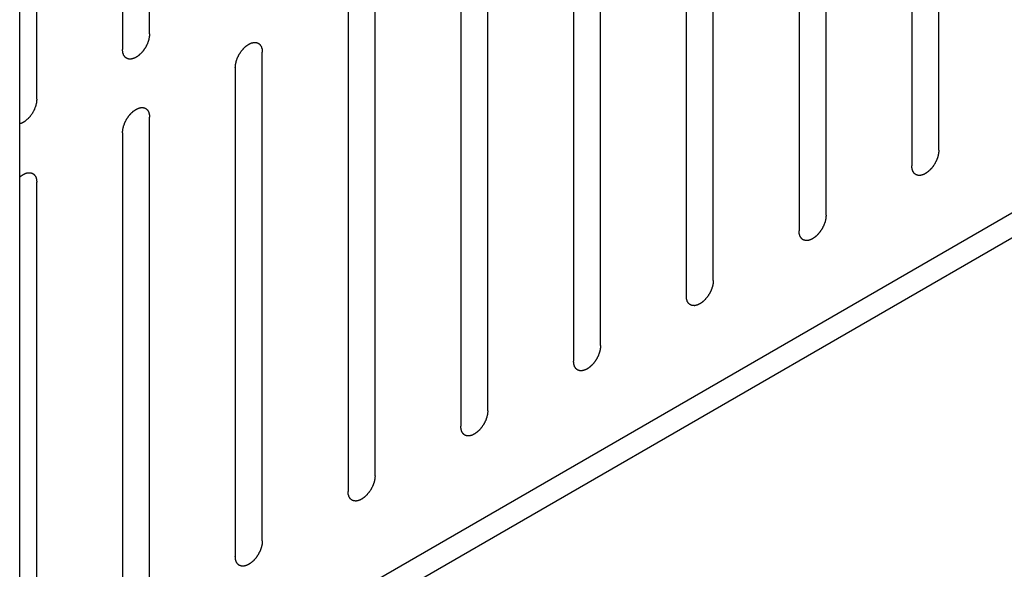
# Model space of a CAD drawing. Header units: inches. Extents: x 5 to 265, y 5 to 171.
# Tile 23 of 212: x 190.53 to 192.47, y 75.47 to 76.55. Entities that reach past the tile are written whole.
import ezdxf

# ---------------------------------------------------------------- set-up
doc = ezdxf.new("R2010")
doc.units = ezdxf.units.IN
doc.header["$LTSCALE"] = 14.96
doc.header["$MEASUREMENT"] = 0
doc.layers.get('0').update_dxf_attribs({"linetype": 'CONTINUOUS'})

msp = doc.modelspace()

# ---------------------------------------------------------------- linework, layer by layer
at = {"color": 7, "linetype": 'Continuous'}
for p, q in [((190.5337, 73.151), (190.5337, 126.143)), ((190.5337, 75.0429), (195.0046, 77.6241)), ((190.5337, 74.9939), (195.0046, 77.5751)), ((190.7886, 76.5181), (190.7886, 77.4775)), ((190.7355, 77.4468), (190.7355, 76.4874)), ((190.5673, 76.3903), (190.5673, 77.3497)), ((192.3378, 76.2898), (192.3378, 77.2492)), ((192.2848, 77.2186), (192.2848, 76.2592)), ((192.1165, 76.1621), (192.1165, 77.1214)), ((192.0635, 77.0908), (192.0635, 76.1314)), ((191.8952, 76.0343), (191.8952, 76.9937)), ((191.8422, 76.963), (191.8422, 76.0037)), ((191.6739, 75.9065), (191.6739, 76.8659)), ((191.6208, 76.8353), (191.6208, 75.8759)), ((191.4525, 75.7787), (191.4525, 76.7381)), ((191.3995, 76.7075), (191.3995, 75.7481)), ((191.2312, 75.6509), (191.2312, 76.6103)), ((191.1782, 76.5797), (191.1782, 75.6203)), ((191.0099, 75.5232), (191.0099, 76.4825)), ((190.9569, 76.4519), (190.9569, 75.4925)), ((190.7886, 75.3954), (190.7886, 76.3548)), ((190.7355, 76.3241), (190.7355, 75.3648)), ((190.5673, 75.2676), (190.5673, 76.227))]:
    msp.add_line(p, q, dxfattribs=at)
for points, knots in [([(190.7886, 76.5181), (190.7885, 76.5175), (190.7885, 76.5165), (190.7883, 76.5149), (190.7882, 76.5136), (190.7881, 76.5127), (190.7881, 76.5122), (190.7881, 76.5118), (190.788, 76.5114), (190.7879, 76.5109), (190.7876, 76.5099), (190.7873, 76.5085), (190.787, 76.5072), (190.7868, 76.5062), (190.7867, 76.5057), (190.7866, 76.5052), (190.7864, 76.5048), (190.7862, 76.5043), (190.7859, 76.5033), (190.7854, 76.5019), (190.7849, 76.5005), (190.7845, 76.4995), (190.7843, 76.499), (190.7842, 76.4986), (190.7839, 76.4981), (190.7837, 76.4976), (190.7832, 76.4966), (190.7825, 76.4952), (190.7818, 76.4939), (190.7813, 76.4929), (190.781, 76.4923), (190.7808, 76.4919), (190.7806, 76.4915), (190.7802, 76.491), (190.7796, 76.4901), (190.7788, 76.4889), (190.778, 76.4876), (190.7774, 76.4867), (190.7771, 76.4862), (190.7768, 76.4858), (190.7765, 76.4855), (190.7761, 76.485), (190.7755, 76.4842), (190.7745, 76.4831), (190.7736, 76.482), (190.7729, 76.4812), (190.7725, 76.4807), (190.7723, 76.4804), (190.7719, 76.4801), (190.7715, 76.4797), (190.7708, 76.479), (190.7698, 76.4781), (190.7687, 76.4771), (190.768, 76.4764), (190.7676, 76.4761), (190.7673, 76.4757), (190.767, 76.4755), (190.7665, 76.4752), (190.7658, 76.4747), (190.7647, 76.4739), (190.7636, 76.4732), (190.7628, 76.4727), (190.7624, 76.4724), (190.7621, 76.4721), (190.7617, 76.472), (190.7613, 76.4718), (190.7606, 76.4714), (190.7595, 76.4709), (190.7584, 76.4704), (190.7577, 76.4701), (190.7572, 76.4699), (190.7569, 76.4697), (190.7566, 76.4697), (190.7562, 76.4696), (190.7555, 76.4694), (190.7544, 76.4692), (190.7534, 76.4689), (190.7527, 76.4688), (190.7523, 76.4687), (190.752, 76.4686), (190.7517, 76.4686), (190.7513, 76.4686), (190.7506, 76.4687), (190.7497, 76.4687), (190.7487, 76.4687), (190.7481, 76.4688), (190.7477, 76.4688), (190.7474, 76.4688), (190.7471, 76.4689), (190.7468, 76.469), (190.7462, 76.4692), (190.7453, 76.4695), (190.7445, 76.4698), (190.7439, 76.4701), (190.7436, 76.4702), (190.7433, 76.4703), (190.7431, 76.4705), (190.7428, 76.4707), (190.7424, 76.4711), (190.7417, 76.4716), (190.741, 76.4722), (190.7405, 76.4726), (190.7402, 76.4728), (190.74, 76.473), (190.7399, 76.4732), (190.7397, 76.4736), (190.7393, 76.4741), (190.7388, 76.4749), (190.7383, 76.4757), (190.7379, 76.4763), (190.7377, 76.4766), (190.7376, 76.4768), (190.7375, 76.4772), (190.7374, 76.4776), (190.7371, 76.4783), (190.7368, 76.4793), (190.7365, 76.4803), (190.7363, 76.481), (190.7362, 76.4814), (190.7361, 76.4817), (190.736, 76.4821), (190.736, 76.4825), (190.7359, 76.4834), (190.7358, 76.4846), (190.7357, 76.486), (190.7356, 76.487), (190.7355, 76.4874)], [0, 0, 0, 0, 0.015625, 0.03125, 0.046875, 0.054688, 0.058594, 0.0625, 0.066406, 0.070312, 0.078125, 0.09375, 0.109375, 0.117188, 0.121094, 0.125, 0.128906, 0.132812, 0.140625, 0.15625, 0.171875, 0.179688, 0.183594, 0.1875, 0.191406, 0.195312, 0.203125, 0.21875, 0.234375, 0.242188, 0.246094, 0.25, 0.253906, 0.257812, 0.265625, 0.28125, 0.296875, 0.304688, 0.308594, 0.3125, 0.316406, 0.320312, 0.328125, 0.34375, 0.359375, 0.367188, 0.371094, 0.375, 0.378906, 0.382812, 0.390625, 0.40625, 0.421875, 0.429688, 0.433594, 0.4375, 0.441406, 0.445312, 0.453125, 0.46875, 0.484375, 0.492188, 0.496094, 0.5, 0.503906, 0.507812, 0.515625, 0.53125, 0.546875, 0.554688, 0.558594, 0.5625, 0.566406, 0.570312, 0.578125, 0.59375, 0.609375, 0.617188, 0.621094, 0.625, 0.628906, 0.632812, 0.640625, 0.65625, 0.671875, 0.679688, 0.683594, 0.6875, 0.691406, 0.695312, 0.703125, 0.71875, 0.734375, 0.742188, 0.746094, 0.75, 0.753906, 0.757812, 0.765625, 0.78125, 0.796875, 0.804688, 0.808594, 0.8125, 0.816406, 0.820312, 0.828125, 0.84375, 0.859375, 0.867188, 0.871094, 0.875, 0.878906, 0.882812, 0.890625, 0.90625, 0.921875, 0.929688, 0.933594, 0.9375, 0.941406, 0.945312, 0.953125, 0.96875, 0.984375, 1, 1, 1, 1]), ([(190.9569, 76.4519), (190.9569, 76.4524), (190.957, 76.4535), (190.9571, 76.455), (190.9572, 76.4563), (190.9573, 76.4573), (190.9573, 76.4578), (190.9574, 76.4582), (190.9575, 76.4586), (190.9576, 76.4591), (190.9578, 76.4601), (190.9581, 76.4615), (190.9584, 76.4628), (190.9586, 76.4638), (190.9588, 76.4643), (190.9589, 76.4647), (190.959, 76.4652), (190.9592, 76.4657), (190.9596, 76.4667), (190.9601, 76.4681), (190.9606, 76.4695), (190.9609, 76.4705), (190.9612, 76.471), (190.9613, 76.4714), (190.9615, 76.4718), (190.9618, 76.4724), (190.9623, 76.4734), (190.963, 76.4747), (190.9637, 76.4761), (190.9641, 76.4771), (190.9644, 76.4776), (190.9646, 76.4781), (190.9649, 76.4784), (190.9652, 76.479), (190.9658, 76.4798), (190.9666, 76.4811), (190.9675, 76.4824), (190.968, 76.4833), (190.9684, 76.4838), (190.9686, 76.4842), (190.9689, 76.4845), (190.9693, 76.485), (190.97, 76.4858), (190.9709, 76.4869), (190.9719, 76.488), (190.9725, 76.4888), (190.9729, 76.4893), (190.9732, 76.4896), (190.9735, 76.4899), (190.9739, 76.4903), (190.9746, 76.491), (190.9757, 76.4919), (190.9767, 76.4929), (190.9774, 76.4936), (190.9778, 76.4939), (190.9781, 76.4942), (190.9785, 76.4944), (190.9789, 76.4948), (190.9797, 76.4953), (190.9808, 76.496), (190.9819, 76.4968), (190.9826, 76.4973), (190.9831, 76.4976), (190.9834, 76.4979), (190.9837, 76.498), (190.9841, 76.4982), (190.9849, 76.4985), (190.986, 76.499), (190.987, 76.4995), (190.9878, 76.4999), (190.9882, 76.5001), (190.9885, 76.5003), (190.9888, 76.5003), (190.9893, 76.5004), (190.99, 76.5006), (190.991, 76.5008), (190.992, 76.501), (190.9928, 76.5012), (190.9932, 76.5013), (190.9935, 76.5014), (190.9938, 76.5014), (190.9942, 76.5014), (190.9948, 76.5013), (190.9958, 76.5013), (190.9967, 76.5013), (190.9974, 76.5012), (190.9978, 76.5012), (190.9981, 76.5012), (190.9983, 76.5011), (190.9987, 76.501), (190.9992, 76.5008), (191.0001, 76.5005), (191.0009, 76.5001), (191.0015, 76.4999), (191.0019, 76.4998), (191.0021, 76.4997), (191.0023, 76.4995), (191.0026, 76.4993), (191.0031, 76.4989), (191.0038, 76.4984), (191.0045, 76.4978), (191.0049, 76.4974), (191.0052, 76.4972), (191.0054, 76.497), (191.0056, 76.4967), (191.0058, 76.4964), (191.0061, 76.4959), (191.0066, 76.4951), (191.0072, 76.4943), (191.0075, 76.4937), (191.0077, 76.4934), (191.0079, 76.4932), (191.008, 76.4928), (191.0081, 76.4924), (191.0083, 76.4917), (191.0086, 76.4907), (191.0089, 76.4897), (191.0092, 76.489), (191.0093, 76.4886), (191.0094, 76.4883), (191.0094, 76.4879), (191.0095, 76.4875), (191.0095, 76.4866), (191.0096, 76.4854), (191.0098, 76.484), (191.0099, 76.483), (191.0099, 76.4825)], [0, 0, 0, 0, 0.015625, 0.03125, 0.046875, 0.054688, 0.058594, 0.0625, 0.066406, 0.070312, 0.078125, 0.09375, 0.109375, 0.117188, 0.121094, 0.125, 0.128906, 0.132812, 0.140625, 0.15625, 0.171875, 0.179688, 0.183594, 0.1875, 0.191406, 0.195312, 0.203125, 0.21875, 0.234375, 0.242188, 0.246094, 0.25, 0.253906, 0.257812, 0.265625, 0.28125, 0.296875, 0.304688, 0.308594, 0.3125, 0.316406, 0.320312, 0.328125, 0.34375, 0.359375, 0.367188, 0.371094, 0.375, 0.378906, 0.382812, 0.390625, 0.40625, 0.421875, 0.429688, 0.433594, 0.4375, 0.441406, 0.445312, 0.453125, 0.46875, 0.484375, 0.492188, 0.496094, 0.5, 0.503906, 0.507812, 0.515625, 0.53125, 0.546875, 0.554688, 0.558594, 0.5625, 0.566406, 0.570312, 0.578125, 0.59375, 0.609375, 0.617188, 0.621094, 0.625, 0.628906, 0.632812, 0.640625, 0.65625, 0.671875, 0.679688, 0.683594, 0.6875, 0.691406, 0.695312, 0.703125, 0.71875, 0.734375, 0.742188, 0.746094, 0.75, 0.753906, 0.757812, 0.765625, 0.78125, 0.796875, 0.804688, 0.808594, 0.8125, 0.816406, 0.820312, 0.828125, 0.84375, 0.859375, 0.867188, 0.871094, 0.875, 0.878906, 0.882812, 0.890625, 0.90625, 0.921875, 0.929688, 0.933594, 0.9375, 0.941406, 0.945312, 0.953125, 0.96875, 0.984375, 1, 1, 1, 1]), ([(190.5673, 76.3903), (190.5672, 76.3891), (190.567, 76.3876), (190.5669, 76.3857), (190.5668, 76.385), (190.5668, 76.3844), (190.5667, 76.3838), (190.5665, 76.3829), (190.5663, 76.382), (190.566, 76.3807), (190.5657, 76.3794), (190.5653, 76.3781), (190.5652, 76.3771), (190.5648, 76.3761), (190.5643, 76.3748), (190.5637, 76.3732), (190.5631, 76.3716), (190.5626, 76.3704), (190.5624, 76.3698), (190.562, 76.3692), (190.5616, 76.3684), (190.561, 76.3671), (190.5603, 76.3658), (190.5596, 76.3645), (190.559, 76.3632), (190.558, 76.3618), (190.5568, 76.36), (190.5556, 76.3583), (190.5546, 76.3568), (190.5536, 76.3558), (190.5527, 76.3547), (190.5518, 76.3537), (190.5509, 76.3527), (190.5503, 76.352), (190.5498, 76.3515), (190.5494, 76.351), (190.5485, 76.3503), (190.5472, 76.3492), (190.546, 76.3481), (190.545, 76.3473), (190.5444, 76.3467), (190.5439, 76.3464), (190.5434, 76.3461), (190.5428, 76.3457), (190.542, 76.3453), (190.5412, 76.3448), (190.5405, 76.3443), (190.5399, 76.3439), (190.5394, 76.3436), (190.539, 76.3434), (190.5386, 76.3433), (190.5381, 76.3431), (190.5375, 76.3428), (190.536, 76.3423), (190.5347, 76.3418), (190.5337, 76.3414)], [0, 0, 0, 0, 0.0625, 0.078125, 0.09375, 0.101562, 0.109375, 0.125, 0.140625, 0.15625, 0.1875, 0.203125, 0.21875, 0.234375, 0.25, 0.28125, 0.3125, 0.328125, 0.335938, 0.34375, 0.359375, 0.375, 0.40625, 0.421875, 0.4375, 0.46875, 0.5, 0.53125, 0.5625, 0.578125, 0.59375, 0.625, 0.640625, 0.65625, 0.664062, 0.671875, 0.6875, 0.71875, 0.75, 0.765625, 0.78125, 0.789062, 0.796875, 0.8125, 0.828125, 0.84375, 0.859375, 0.875, 0.882812, 0.890625, 0.898438, 0.90625, 0.921875, 0.9375, 1, 1, 1, 1]), ([(190.7355, 76.3241), (190.7356, 76.3247), (190.7357, 76.3257), (190.7358, 76.3273), (190.7359, 76.3286), (190.736, 76.3295), (190.736, 76.33), (190.736, 76.3304), (190.7361, 76.3308), (190.7363, 76.3313), (190.7365, 76.3323), (190.7368, 76.3337), (190.7371, 76.335), (190.7373, 76.336), (190.7375, 76.3366), (190.7375, 76.337), (190.7377, 76.3374), (190.7379, 76.3379), (190.7383, 76.3389), (190.7388, 76.3403), (190.7393, 76.3417), (190.7396, 76.3427), (190.7398, 76.3432), (190.74, 76.3436), (190.7402, 76.3441), (190.7405, 76.3446), (190.741, 76.3456), (190.7416, 76.347), (190.7423, 76.3483), (190.7428, 76.3493), (190.7431, 76.3499), (190.7433, 76.3503), (190.7436, 76.3507), (190.7439, 76.3512), (190.7445, 76.3521), (190.7453, 76.3533), (190.7461, 76.3546), (190.7467, 76.3555), (190.7471, 76.356), (190.7473, 76.3564), (190.7476, 76.3567), (190.748, 76.3572), (190.7486, 76.358), (190.7496, 76.3591), (190.7505, 76.3602), (190.7512, 76.361), (190.7516, 76.3615), (190.7519, 76.3619), (190.7522, 76.3621), (190.7526, 76.3625), (190.7533, 76.3632), (190.7543, 76.3641), (190.7554, 76.3651), (190.7561, 76.3658), (190.7565, 76.3662), (190.7568, 76.3665), (190.7571, 76.3667), (190.7576, 76.367), (190.7583, 76.3675), (190.7594, 76.3683), (190.7605, 76.369), (190.7613, 76.3695), (190.7617, 76.3698), (190.7621, 76.3701), (190.7624, 76.3702), (190.7628, 76.3704), (190.7636, 76.3708), (190.7646, 76.3713), (190.7657, 76.3718), (190.7665, 76.3721), (190.7669, 76.3723), (190.7672, 76.3725), (190.7675, 76.3725), (190.7679, 76.3726), (190.7687, 76.3728), (190.7697, 76.373), (190.7707, 76.3733), (190.7714, 76.3734), (190.7719, 76.3735), (190.7722, 76.3736), (190.7725, 76.3736), (190.7728, 76.3736), (190.7735, 76.3735), (190.7745, 76.3735), (190.7754, 76.3735), (190.7761, 76.3735), (190.7764, 76.3734), (190.7767, 76.3735), (190.777, 76.3733), (190.7773, 76.3732), (190.7779, 76.373), (190.7788, 76.3727), (190.7796, 76.3724), (190.7802, 76.3722), (190.7806, 76.372), (190.7808, 76.372), (190.781, 76.3718), (190.7813, 76.3715), (190.7818, 76.3711), (190.7825, 76.3706), (190.7831, 76.37), (190.7836, 76.3696), (190.7839, 76.3694), (190.7841, 76.3692), (190.7842, 76.369), (190.7845, 76.3686), (190.7848, 76.3681), (190.7853, 76.3673), (190.7858, 76.3665), (190.7862, 76.3659), (190.7864, 76.3656), (190.7866, 76.3654), (190.7866, 76.365), (190.7868, 76.3647), (190.787, 76.3639), (190.7873, 76.3629), (190.7876, 76.3619), (190.7878, 76.3612), (190.788, 76.3608), (190.7881, 76.3605), (190.7881, 76.3601), (190.7881, 76.3597), (190.7882, 76.3588), (190.7883, 76.3576), (190.7884, 76.3562), (190.7885, 76.3552), (190.7886, 76.3548)], [0, 0, 0, 0, 0.015625, 0.03125, 0.046875, 0.054688, 0.058594, 0.0625, 0.066406, 0.070312, 0.078125, 0.09375, 0.109375, 0.117188, 0.121094, 0.125, 0.128906, 0.132812, 0.140625, 0.15625, 0.171875, 0.179688, 0.183594, 0.1875, 0.191406, 0.195312, 0.203125, 0.21875, 0.234375, 0.242188, 0.246094, 0.25, 0.253906, 0.257812, 0.265625, 0.28125, 0.296875, 0.304688, 0.308594, 0.3125, 0.316406, 0.320312, 0.328125, 0.34375, 0.359375, 0.367188, 0.371094, 0.375, 0.378906, 0.382812, 0.390625, 0.40625, 0.421875, 0.429688, 0.433594, 0.4375, 0.441406, 0.445312, 0.453125, 0.46875, 0.484375, 0.492188, 0.496094, 0.5, 0.503906, 0.507812, 0.515625, 0.53125, 0.546875, 0.554688, 0.558594, 0.5625, 0.566406, 0.570312, 0.578125, 0.59375, 0.609375, 0.617188, 0.621094, 0.625, 0.628906, 0.632812, 0.640625, 0.65625, 0.671875, 0.679688, 0.683594, 0.6875, 0.691406, 0.695312, 0.703125, 0.71875, 0.734375, 0.742188, 0.746094, 0.75, 0.753906, 0.757812, 0.765625, 0.78125, 0.796875, 0.804688, 0.808594, 0.8125, 0.816406, 0.820312, 0.828125, 0.84375, 0.859375, 0.867188, 0.871094, 0.875, 0.878906, 0.882812, 0.890625, 0.90625, 0.921875, 0.929688, 0.933594, 0.9375, 0.941406, 0.945312, 0.953125, 0.96875, 0.984375, 1, 1, 1, 1]), ([(192.3378, 76.2898), (192.3378, 76.2893), (192.3377, 76.2883), (192.3376, 76.2867), (192.3375, 76.2854), (192.3374, 76.2845), (192.3374, 76.284), (192.3374, 76.2836), (192.3372, 76.2832), (192.3371, 76.2826), (192.3369, 76.2817), (192.3366, 76.2803), (192.3363, 76.2789), (192.3361, 76.278), (192.3359, 76.2774), (192.3359, 76.277), (192.3357, 76.2766), (192.3355, 76.276), (192.3351, 76.2751), (192.3346, 76.2737), (192.3341, 76.2723), (192.3338, 76.2713), (192.3336, 76.2708), (192.3334, 76.2703), (192.3332, 76.2699), (192.3329, 76.2694), (192.3324, 76.2684), (192.3317, 76.267), (192.331, 76.2656), (192.3306, 76.2647), (192.3303, 76.2641), (192.3301, 76.2637), (192.3298, 76.2633), (192.3295, 76.2628), (192.3289, 76.2619), (192.3281, 76.2606), (192.3272, 76.2594), (192.3267, 76.2585), (192.3263, 76.258), (192.3261, 76.2576), (192.3258, 76.2573), (192.3254, 76.2568), (192.3247, 76.256), (192.3238, 76.2549), (192.3228, 76.2537), (192.3222, 76.2529), (192.3218, 76.2525), (192.3215, 76.2521), (192.3212, 76.2519), (192.3208, 76.2515), (192.3201, 76.2508), (192.319, 76.2498), (192.318, 76.2489), (192.3173, 76.2482), (192.3169, 76.2478), (192.3166, 76.2475), (192.3162, 76.2473), (192.3158, 76.247), (192.315, 76.2465), (192.3139, 76.2457), (192.3129, 76.245), (192.3121, 76.2444), (192.3117, 76.2441), (192.3113, 76.2439), (192.311, 76.2438), (192.3106, 76.2436), (192.3098, 76.2432), (192.3088, 76.2427), (192.3077, 76.2422), (192.3069, 76.2419), (192.3065, 76.2417), (192.3062, 76.2415), (192.3059, 76.2415), (192.3055, 76.2413), (192.3047, 76.2412), (192.3037, 76.2409), (192.3027, 76.2407), (192.3019, 76.2405), (192.3015, 76.2405), (192.3012, 76.2404), (192.3009, 76.2404), (192.3006, 76.2404), (192.2999, 76.2404), (192.2989, 76.2405), (192.298, 76.2405), (192.2973, 76.2405), (192.2969, 76.2405), (192.2966, 76.2405), (192.2964, 76.2407), (192.2961, 76.2408), (192.2955, 76.241), (192.2946, 76.2413), (192.2938, 76.2416), (192.2932, 76.2418), (192.2928, 76.242), (192.2926, 76.242), (192.2924, 76.2422), (192.2921, 76.2424), (192.2916, 76.2428), (192.2909, 76.2434), (192.2903, 76.244), (192.2898, 76.2444), (192.2895, 76.2446), (192.2893, 76.2448), (192.2891, 76.245), (192.2889, 76.2453), (192.2886, 76.2459), (192.2881, 76.2467), (192.2876, 76.2475), (192.2872, 76.2481), (192.287, 76.2484), (192.2868, 76.2486), (192.2868, 76.2489), (192.2866, 76.2493), (192.2864, 76.25), (192.2861, 76.251), (192.2858, 76.2521), (192.2856, 76.2528), (192.2854, 76.2532), (192.2853, 76.2535), (192.2853, 76.2538), (192.2853, 76.2543), (192.2852, 76.2551), (192.2851, 76.2563), (192.2849, 76.2578), (192.2849, 76.2587), (192.2848, 76.2592)], [0, 0, 0, 0, 0.015625, 0.03125, 0.046875, 0.054688, 0.058594, 0.0625, 0.066406, 0.070312, 0.078125, 0.09375, 0.109375, 0.117188, 0.121094, 0.125, 0.128906, 0.132812, 0.140625, 0.15625, 0.171875, 0.179688, 0.183594, 0.1875, 0.191406, 0.195312, 0.203125, 0.21875, 0.234375, 0.242188, 0.246094, 0.25, 0.253906, 0.257812, 0.265625, 0.28125, 0.296875, 0.304688, 0.308594, 0.3125, 0.316406, 0.320312, 0.328125, 0.34375, 0.359375, 0.367188, 0.371094, 0.375, 0.378906, 0.382812, 0.390625, 0.40625, 0.421875, 0.429688, 0.433594, 0.4375, 0.441406, 0.445312, 0.453125, 0.46875, 0.484375, 0.492188, 0.496094, 0.5, 0.503906, 0.507812, 0.515625, 0.53125, 0.546875, 0.554688, 0.558594, 0.5625, 0.566406, 0.570312, 0.578125, 0.59375, 0.609375, 0.617188, 0.621094, 0.625, 0.628906, 0.632812, 0.640625, 0.65625, 0.671875, 0.679688, 0.683594, 0.6875, 0.691406, 0.695312, 0.703125, 0.71875, 0.734375, 0.742188, 0.746094, 0.75, 0.753906, 0.757812, 0.765625, 0.78125, 0.796875, 0.804688, 0.808594, 0.8125, 0.816406, 0.820312, 0.828125, 0.84375, 0.859375, 0.867188, 0.871094, 0.875, 0.878906, 0.882812, 0.890625, 0.90625, 0.921875, 0.929688, 0.933594, 0.9375, 0.941406, 0.945312, 0.953125, 0.96875, 0.984375, 1, 1, 1, 1]), ([(190.5337, 76.2371), (190.5347, 76.2379), (190.5359, 76.2388), (190.5374, 76.24), (190.538, 76.2405), (190.5385, 76.2408), (190.539, 76.2412), (190.5396, 76.2416), (190.5404, 76.242), (190.5412, 76.2424), (190.5419, 76.2428), (190.5427, 76.2432), (190.5433, 76.2435), (190.5439, 76.2438), (190.5444, 76.2441), (190.545, 76.2443), (190.546, 76.2446), (190.5472, 76.2449), (190.5483, 76.2453), (190.549, 76.2455), (190.5493, 76.2456), (190.5496, 76.2456), (190.5498, 76.2457), (190.5502, 76.2457), (190.5508, 76.2457), (190.5515, 76.2457), (190.5522, 76.2457), (190.5528, 76.2457), (190.5535, 76.2458), (190.5541, 76.2458), (190.5546, 76.2458), (190.555, 76.2456), (190.5557, 76.2455), (190.5567, 76.2451), (190.5577, 76.2449), (190.5584, 76.2446), (190.5588, 76.2445), (190.5591, 76.2443), (190.5595, 76.244), (190.56, 76.2436), (190.5605, 76.2432), (190.5611, 76.2428), (190.5616, 76.2425), (190.562, 76.2422), (190.5623, 76.2419), (190.5624, 76.2418), (190.5625, 76.2416), (190.5627, 76.2414), (190.5631, 76.2408), (190.5636, 76.24), (190.5643, 76.2391), (190.5648, 76.2383), (190.5651, 76.2379), (190.5652, 76.2374), (190.5654, 76.2369), (190.5656, 76.2363), (190.5658, 76.2357), (190.566, 76.235), (190.5663, 76.2343), (190.5664, 76.2337), (190.5666, 76.2332), (190.5667, 76.2329), (190.5667, 76.2324), (190.5668, 76.2319), (190.5669, 76.2312), (190.567, 76.2295), (190.5671, 76.2281), (190.5673, 76.227)], [0, 0, 0, 0, 0.0625, 0.078125, 0.09375, 0.101562, 0.109375, 0.125, 0.140625, 0.15625, 0.171875, 0.1875, 0.203125, 0.210938, 0.21875, 0.234375, 0.25, 0.28125, 0.3125, 0.320312, 0.328125, 0.332031, 0.335938, 0.34375, 0.359375, 0.375, 0.390625, 0.40625, 0.421875, 0.4375, 0.445312, 0.453125, 0.46875, 0.5, 0.53125, 0.546875, 0.554688, 0.5625, 0.578125, 0.59375, 0.609375, 0.625, 0.640625, 0.65625, 0.664062, 0.667969, 0.671875, 0.679688, 0.6875, 0.71875, 0.75, 0.765625, 0.78125, 0.789062, 0.796875, 0.8125, 0.828125, 0.84375, 0.859375, 0.875, 0.882812, 0.890625, 0.898438, 0.90625, 0.921875, 0.9375, 1, 1, 1, 1]), ([(192.1165, 76.1621), (192.1165, 76.1615), (192.1164, 76.1605), (192.1163, 76.1589), (192.1162, 76.1576), (192.1161, 76.1567), (192.116, 76.1562), (192.116, 76.1558), (192.1159, 76.1554), (192.1158, 76.1549), (192.1156, 76.1539), (192.1153, 76.1525), (192.115, 76.1512), (192.1147, 76.1502), (192.1146, 76.1496), (192.1145, 76.1492), (192.1144, 76.1488), (192.1142, 76.1483), (192.1138, 76.1473), (192.1133, 76.1459), (192.1128, 76.1445), (192.1124, 76.1435), (192.1122, 76.143), (192.1121, 76.1426), (192.1119, 76.1421), (192.1116, 76.1416), (192.1111, 76.1406), (192.1104, 76.1392), (192.1097, 76.1379), (192.1092, 76.1369), (192.109, 76.1363), (192.1088, 76.1359), (192.1085, 76.1355), (192.1082, 76.135), (192.1076, 76.1341), (192.1068, 76.1329), (192.1059, 76.1316), (192.1053, 76.1307), (192.105, 76.1302), (192.1048, 76.1298), (192.1045, 76.1295), (192.1041, 76.129), (192.1034, 76.1282), (192.1025, 76.1271), (192.1015, 76.126), (192.1009, 76.1252), (192.1005, 76.1247), (192.1002, 76.1243), (192.0999, 76.1241), (192.0995, 76.1237), (192.0987, 76.123), (192.0977, 76.1221), (192.0967, 76.1211), (192.096, 76.1204), (192.0956, 76.12), (192.0952, 76.1197), (192.0949, 76.1195), (192.0945, 76.1192), (192.0937, 76.1187), (192.0926, 76.1179), (192.0915, 76.1172), (192.0908, 76.1167), (192.0903, 76.1164), (192.09, 76.1161), (192.0897, 76.116), (192.0893, 76.1158), (192.0885, 76.1154), (192.0874, 76.1149), (192.0864, 76.1144), (192.0856, 76.1141), (192.0852, 76.1139), (192.0848, 76.1137), (192.0845, 76.1137), (192.0841, 76.1136), (192.0834, 76.1134), (192.0824, 76.1132), (192.0813, 76.1129), (192.0806, 76.1128), (192.0802, 76.1127), (192.0799, 76.1126), (192.0796, 76.1126), (192.0792, 76.1126), (192.0786, 76.1127), (192.0776, 76.1127), (192.0767, 76.1127), (192.076, 76.1127), (192.0756, 76.1128), (192.0753, 76.1127), (192.0751, 76.1129), (192.0747, 76.113), (192.0741, 76.1132), (192.0733, 76.1135), (192.0724, 76.1138), (192.0718, 76.114), (192.0715, 76.1142), (192.0712, 76.1142), (192.0711, 76.1144), (192.0708, 76.1147), (192.0703, 76.1151), (192.0696, 76.1156), (192.0689, 76.1162), (192.0684, 76.1166), (192.0682, 76.1168), (192.068, 76.117), (192.0678, 76.1172), (192.0676, 76.1176), (192.0673, 76.1181), (192.0667, 76.1189), (192.0662, 76.1197), (192.0659, 76.1203), (192.0657, 76.1206), (192.0655, 76.1208), (192.0654, 76.1212), (192.0653, 76.1215), (192.0651, 76.1223), (192.0648, 76.1233), (192.0645, 76.1243), (192.0642, 76.125), (192.0641, 76.1254), (192.064, 76.1257), (192.064, 76.1261), (192.0639, 76.1265), (192.0639, 76.1274), (192.0637, 76.1286), (192.0636, 76.13), (192.0635, 76.131), (192.0635, 76.1314)], [0, 0, 0, 0, 0.015625, 0.03125, 0.046875, 0.054688, 0.058594, 0.0625, 0.066406, 0.070312, 0.078125, 0.09375, 0.109375, 0.117188, 0.121094, 0.125, 0.128906, 0.132812, 0.140625, 0.15625, 0.171875, 0.179688, 0.183594, 0.1875, 0.191406, 0.195312, 0.203125, 0.21875, 0.234375, 0.242188, 0.246094, 0.25, 0.253906, 0.257812, 0.265625, 0.28125, 0.296875, 0.304688, 0.308594, 0.3125, 0.316406, 0.320312, 0.328125, 0.34375, 0.359375, 0.367188, 0.371094, 0.375, 0.378906, 0.382812, 0.390625, 0.40625, 0.421875, 0.429688, 0.433594, 0.4375, 0.441406, 0.445312, 0.453125, 0.46875, 0.484375, 0.492188, 0.496094, 0.5, 0.503906, 0.507812, 0.515625, 0.53125, 0.546875, 0.554688, 0.558594, 0.5625, 0.566406, 0.570312, 0.578125, 0.59375, 0.609375, 0.617188, 0.621094, 0.625, 0.628906, 0.632812, 0.640625, 0.65625, 0.671875, 0.679688, 0.683594, 0.6875, 0.691406, 0.695312, 0.703125, 0.71875, 0.734375, 0.742188, 0.746094, 0.75, 0.753906, 0.757812, 0.765625, 0.78125, 0.796875, 0.804688, 0.808594, 0.8125, 0.816406, 0.820312, 0.828125, 0.84375, 0.859375, 0.867188, 0.871094, 0.875, 0.878906, 0.882812, 0.890625, 0.90625, 0.921875, 0.929688, 0.933594, 0.9375, 0.941406, 0.945312, 0.953125, 0.96875, 0.984375, 1, 1, 1, 1]), ([(191.8952, 76.0343), (191.8952, 76.0338), (191.8951, 76.0327), (191.8949, 76.0312), (191.8948, 76.0299), (191.8948, 76.0289), (191.8947, 76.0284), (191.8947, 76.028), (191.8946, 76.0276), (191.8945, 76.0271), (191.8943, 76.0261), (191.8939, 76.0247), (191.8936, 76.0234), (191.8934, 76.0224), (191.8933, 76.0219), (191.8932, 76.0215), (191.893, 76.021), (191.8928, 76.0205), (191.8925, 76.0195), (191.892, 76.0181), (191.8915, 76.0167), (191.8911, 76.0157), (191.8909, 76.0152), (191.8908, 76.0148), (191.8906, 76.0144), (191.8903, 76.0138), (191.8898, 76.0128), (191.8891, 76.0115), (191.8884, 76.0101), (191.8879, 76.0091), (191.8876, 76.0086), (191.8874, 76.0081), (191.8872, 76.0078), (191.8868, 76.0072), (191.8863, 76.0064), (191.8854, 76.0051), (191.8846, 76.0038), (191.884, 76.0029), (191.8837, 76.0024), (191.8834, 76.002), (191.8831, 76.0017), (191.8828, 76.0012), (191.8821, 76.0004), (191.8812, 75.9993), (191.8802, 75.9982), (191.8795, 75.9974), (191.8792, 75.9969), (191.8789, 75.9966), (191.8786, 75.9963), (191.8781, 75.9959), (191.8774, 75.9952), (191.8764, 75.9943), (191.8754, 75.9933), (191.8746, 75.9926), (191.8742, 75.9923), (191.8739, 75.992), (191.8736, 75.9918), (191.8732, 75.9914), (191.8724, 75.9909), (191.8713, 75.9902), (191.8702, 75.9894), (191.8694, 75.9889), (191.869, 75.9886), (191.8687, 75.9883), (191.8684, 75.9882), (191.8679, 75.988), (191.8672, 75.9877), (191.8661, 75.9871), (191.865, 75.9867), (191.8643, 75.9863), (191.8639, 75.9861), (191.8635, 75.9859), (191.8632, 75.9859), (191.8628, 75.9858), (191.8621, 75.9856), (191.8611, 75.9854), (191.86, 75.9852), (191.8593, 75.985), (191.8589, 75.9849), (191.8586, 75.9848), (191.8583, 75.9848), (191.8579, 75.9848), (191.8572, 75.9849), (191.8563, 75.9849), (191.8553, 75.9849), (191.8547, 75.985), (191.8543, 75.985), (191.854, 75.985), (191.8538, 75.9851), (191.8534, 75.9852), (191.8528, 75.9854), (191.852, 75.9857), (191.8511, 75.9861), (191.8505, 75.9863), (191.8502, 75.9864), (191.8499, 75.9865), (191.8497, 75.9867), (191.8494, 75.9869), (191.849, 75.9873), (191.8483, 75.9878), (191.8476, 75.9884), (191.8471, 75.9888), (191.8469, 75.989), (191.8466, 75.9892), (191.8465, 75.9895), (191.8463, 75.9898), (191.8459, 75.9903), (191.8454, 75.9911), (191.8449, 75.9919), (191.8446, 75.9925), (191.8444, 75.9928), (191.8442, 75.993), (191.8441, 75.9934), (191.844, 75.9938), (191.8438, 75.9945), (191.8434, 75.9955), (191.8431, 75.9965), (191.8429, 75.9972), (191.8428, 75.9976), (191.8427, 75.9979), (191.8427, 75.9983), (191.8426, 75.9987), (191.8425, 75.9996), (191.8424, 76.0008), (191.8423, 76.0022), (191.8422, 76.0032), (191.8422, 76.0037)], [0, 0, 0, 0, 0.015625, 0.03125, 0.046875, 0.054688, 0.058594, 0.0625, 0.066406, 0.070312, 0.078125, 0.09375, 0.109375, 0.117188, 0.121094, 0.125, 0.128906, 0.132812, 0.140625, 0.15625, 0.171875, 0.179688, 0.183594, 0.1875, 0.191406, 0.195312, 0.203125, 0.21875, 0.234375, 0.242188, 0.246094, 0.25, 0.253906, 0.257812, 0.265625, 0.28125, 0.296875, 0.304688, 0.308594, 0.3125, 0.316406, 0.320312, 0.328125, 0.34375, 0.359375, 0.367188, 0.371094, 0.375, 0.378906, 0.382812, 0.390625, 0.40625, 0.421875, 0.429688, 0.433594, 0.4375, 0.441406, 0.445312, 0.453125, 0.46875, 0.484375, 0.492188, 0.496094, 0.5, 0.503906, 0.507812, 0.515625, 0.53125, 0.546875, 0.554688, 0.558594, 0.5625, 0.566406, 0.570312, 0.578125, 0.59375, 0.609375, 0.617188, 0.621094, 0.625, 0.628906, 0.632812, 0.640625, 0.65625, 0.671875, 0.679688, 0.683594, 0.6875, 0.691406, 0.695312, 0.703125, 0.71875, 0.734375, 0.742188, 0.746094, 0.75, 0.753906, 0.757812, 0.765625, 0.78125, 0.796875, 0.804688, 0.808594, 0.8125, 0.816406, 0.820312, 0.828125, 0.84375, 0.859375, 0.867188, 0.871094, 0.875, 0.878906, 0.882812, 0.890625, 0.90625, 0.921875, 0.929688, 0.933594, 0.9375, 0.941406, 0.945312, 0.953125, 0.96875, 0.984375, 1, 1, 1, 1]), ([(191.6739, 75.9065), (191.6738, 75.906), (191.6737, 75.9049), (191.6736, 75.9034), (191.6735, 75.9021), (191.6734, 75.9012), (191.6734, 75.9006), (191.6734, 75.9003), (191.6733, 75.8998), (191.6732, 75.8993), (191.6729, 75.8983), (191.6726, 75.897), (191.6723, 75.8956), (191.6721, 75.8946), (191.672, 75.8941), (191.6719, 75.8937), (191.6717, 75.8933), (191.6715, 75.8927), (191.6712, 75.8917), (191.6707, 75.8903), (191.6701, 75.8889), (191.6698, 75.888), (191.6696, 75.8874), (191.6695, 75.887), (191.6692, 75.8866), (191.669, 75.886), (191.6685, 75.8851), (191.6678, 75.8837), (191.6671, 75.8823), (191.6666, 75.8813), (191.6663, 75.8808), (191.6661, 75.8803), (191.6659, 75.88), (191.6655, 75.8795), (191.6649, 75.8786), (191.6641, 75.8773), (191.6633, 75.876), (191.6627, 75.8751), (191.6624, 75.8746), (191.6621, 75.8742), (191.6618, 75.8739), (191.6614, 75.8735), (191.6608, 75.8727), (191.6598, 75.8715), (191.6589, 75.8704), (191.6582, 75.8696), (191.6578, 75.8691), (191.6576, 75.8688), (191.6572, 75.8685), (191.6568, 75.8681), (191.6561, 75.8675), (191.6551, 75.8665), (191.654, 75.8655), (191.6533, 75.8649), (191.6529, 75.8645), (191.6526, 75.8642), (191.6523, 75.864), (191.6518, 75.8637), (191.6511, 75.8631), (191.65, 75.8624), (191.6489, 75.8616), (191.6481, 75.8611), (191.6477, 75.8608), (191.6474, 75.8605), (191.647, 75.8604), (191.6466, 75.8602), (191.6459, 75.8599), (191.6448, 75.8594), (191.6437, 75.8589), (191.643, 75.8585), (191.6425, 75.8583), (191.6422, 75.8582), (191.6419, 75.8581), (191.6415, 75.858), (191.6408, 75.8578), (191.6397, 75.8576), (191.6387, 75.8574), (191.638, 75.8572), (191.6376, 75.8571), (191.6372, 75.857), (191.637, 75.8571), (191.6366, 75.8571), (191.6359, 75.8571), (191.635, 75.8571), (191.634, 75.8572), (191.6333, 75.8572), (191.633, 75.8572), (191.6327, 75.8572), (191.6324, 75.8573), (191.6321, 75.8574), (191.6315, 75.8576), (191.6306, 75.858), (191.6298, 75.8583), (191.6292, 75.8585), (191.6289, 75.8586), (191.6286, 75.8587), (191.6284, 75.8589), (191.6281, 75.8591), (191.6276, 75.8595), (191.627, 75.8601), (191.6263, 75.8606), (191.6258, 75.861), (191.6255, 75.8613), (191.6253, 75.8614), (191.6252, 75.8617), (191.625, 75.862), (191.6246, 75.8626), (191.6241, 75.8634), (191.6236, 75.8642), (191.6232, 75.8647), (191.623, 75.865), (191.6229, 75.8653), (191.6228, 75.8656), (191.6227, 75.866), (191.6224, 75.8667), (191.6221, 75.8677), (191.6218, 75.8687), (191.6216, 75.8694), (191.6215, 75.8698), (191.6213, 75.8701), (191.6213, 75.8705), (191.6213, 75.871), (191.6212, 75.8718), (191.6211, 75.873), (191.621, 75.8744), (191.6209, 75.8754), (191.6208, 75.8759)], [0, 0, 0, 0, 0.015625, 0.03125, 0.046875, 0.054688, 0.058594, 0.0625, 0.066406, 0.070312, 0.078125, 0.09375, 0.109375, 0.117188, 0.121094, 0.125, 0.128906, 0.132812, 0.140625, 0.15625, 0.171875, 0.179688, 0.183594, 0.1875, 0.191406, 0.195312, 0.203125, 0.21875, 0.234375, 0.242188, 0.246094, 0.25, 0.253906, 0.257812, 0.265625, 0.28125, 0.296875, 0.304688, 0.308594, 0.3125, 0.316406, 0.320312, 0.328125, 0.34375, 0.359375, 0.367188, 0.371094, 0.375, 0.378906, 0.382812, 0.390625, 0.40625, 0.421875, 0.429688, 0.433594, 0.4375, 0.441406, 0.445312, 0.453125, 0.46875, 0.484375, 0.492188, 0.496094, 0.5, 0.503906, 0.507812, 0.515625, 0.53125, 0.546875, 0.554688, 0.558594, 0.5625, 0.566406, 0.570312, 0.578125, 0.59375, 0.609375, 0.617188, 0.621094, 0.625, 0.628906, 0.632812, 0.640625, 0.65625, 0.671875, 0.679688, 0.683594, 0.6875, 0.691406, 0.695312, 0.703125, 0.71875, 0.734375, 0.742188, 0.746094, 0.75, 0.753906, 0.757812, 0.765625, 0.78125, 0.796875, 0.804688, 0.808594, 0.8125, 0.816406, 0.820312, 0.828125, 0.84375, 0.859375, 0.867188, 0.871094, 0.875, 0.878906, 0.882812, 0.890625, 0.90625, 0.921875, 0.929688, 0.933594, 0.9375, 0.941406, 0.945312, 0.953125, 0.96875, 0.984375, 1, 1, 1, 1]), ([(191.4525, 75.7787), (191.4525, 75.7782), (191.4524, 75.7772), (191.4523, 75.7756), (191.4522, 75.7743), (191.4521, 75.7734), (191.4521, 75.7729), (191.4521, 75.7725), (191.4519, 75.7721), (191.4518, 75.7715), (191.4516, 75.7706), (191.4513, 75.7692), (191.451, 75.7678), (191.4508, 75.7669), (191.4506, 75.7663), (191.4506, 75.7659), (191.4504, 75.7655), (191.4502, 75.7649), (191.4498, 75.7639), (191.4493, 75.7626), (191.4488, 75.7612), (191.4485, 75.7602), (191.4483, 75.7596), (191.4481, 75.7592), (191.4479, 75.7588), (191.4476, 75.7582), (191.4471, 75.7573), (191.4465, 75.7559), (191.4458, 75.7545), (191.4453, 75.7535), (191.445, 75.753), (191.4448, 75.7526), (191.4445, 75.7522), (191.4442, 75.7517), (191.4436, 75.7508), (191.4428, 75.7495), (191.4419, 75.7483), (191.4414, 75.7474), (191.441, 75.7469), (191.4408, 75.7465), (191.4405, 75.7461), (191.4401, 75.7457), (191.4395, 75.7449), (191.4385, 75.7437), (191.4376, 75.7426), (191.4369, 75.7418), (191.4365, 75.7414), (191.4362, 75.741), (191.4359, 75.7407), (191.4355, 75.7403), (191.4348, 75.7397), (191.4337, 75.7387), (191.4327, 75.7378), (191.432, 75.7371), (191.4316, 75.7367), (191.4313, 75.7364), (191.4309, 75.7362), (191.4305, 75.7359), (191.4297, 75.7354), (191.4287, 75.7346), (191.4276, 75.7338), (191.4268, 75.7333), (191.4264, 75.733), (191.426, 75.7328), (191.4257, 75.7326), (191.4253, 75.7324), (191.4245, 75.7321), (191.4235, 75.7316), (191.4224, 75.7311), (191.4216, 75.7307), (191.4212, 75.7306), (191.4209, 75.7304), (191.4206, 75.7303), (191.4202, 75.7302), (191.4194, 75.7301), (191.4184, 75.7298), (191.4174, 75.7296), (191.4166, 75.7294), (191.4162, 75.7293), (191.4159, 75.7292), (191.4156, 75.7293), (191.4153, 75.7293), (191.4146, 75.7293), (191.4136, 75.7293), (191.4127, 75.7294), (191.412, 75.7294), (191.4116, 75.7294), (191.4113, 75.7294), (191.4111, 75.7295), (191.4108, 75.7296), (191.4102, 75.7299), (191.4093, 75.7302), (191.4085, 75.7305), (191.4079, 75.7307), (191.4075, 75.7308), (191.4073, 75.7309), (191.4071, 75.7311), (191.4068, 75.7313), (191.4063, 75.7317), (191.4056, 75.7323), (191.405, 75.7329), (191.4045, 75.7332), (191.4042, 75.7335), (191.404, 75.7336), (191.4038, 75.7339), (191.4036, 75.7342), (191.4033, 75.7348), (191.4028, 75.7356), (191.4023, 75.7364), (191.4019, 75.7369), (191.4017, 75.7373), (191.4015, 75.7375), (191.4015, 75.7378), (191.4013, 75.7382), (191.4011, 75.7389), (191.4008, 75.7399), (191.4005, 75.7409), (191.4003, 75.7416), (191.4001, 75.742), (191.4, 75.7423), (191.4, 75.7427), (191.4, 75.7432), (191.3999, 75.744), (191.3998, 75.7452), (191.3996, 75.7467), (191.3996, 75.7476), (191.3995, 75.7481)], [0, 0, 0, 0, 0.015625, 0.03125, 0.046875, 0.054688, 0.058594, 0.0625, 0.066406, 0.070312, 0.078125, 0.09375, 0.109375, 0.117188, 0.121094, 0.125, 0.128906, 0.132812, 0.140625, 0.15625, 0.171875, 0.179688, 0.183594, 0.1875, 0.191406, 0.195312, 0.203125, 0.21875, 0.234375, 0.242188, 0.246094, 0.25, 0.253906, 0.257812, 0.265625, 0.28125, 0.296875, 0.304688, 0.308594, 0.3125, 0.316406, 0.320312, 0.328125, 0.34375, 0.359375, 0.367188, 0.371094, 0.375, 0.378906, 0.382812, 0.390625, 0.40625, 0.421875, 0.429688, 0.433594, 0.4375, 0.441406, 0.445312, 0.453125, 0.46875, 0.484375, 0.492188, 0.496094, 0.5, 0.503906, 0.507812, 0.515625, 0.53125, 0.546875, 0.554688, 0.558594, 0.5625, 0.566406, 0.570312, 0.578125, 0.59375, 0.609375, 0.617188, 0.621094, 0.625, 0.628906, 0.632812, 0.640625, 0.65625, 0.671875, 0.679688, 0.683594, 0.6875, 0.691406, 0.695312, 0.703125, 0.71875, 0.734375, 0.742188, 0.746094, 0.75, 0.753906, 0.757812, 0.765625, 0.78125, 0.796875, 0.804688, 0.808594, 0.8125, 0.816406, 0.820312, 0.828125, 0.84375, 0.859375, 0.867188, 0.871094, 0.875, 0.878906, 0.882812, 0.890625, 0.90625, 0.921875, 0.929688, 0.933594, 0.9375, 0.941406, 0.945312, 0.953125, 0.96875, 0.984375, 1, 1, 1, 1]), ([(191.2312, 75.6509), (191.2312, 75.6504), (191.2311, 75.6494), (191.231, 75.6478), (191.2309, 75.6465), (191.2308, 75.6456), (191.2307, 75.6451), (191.2307, 75.6447), (191.2306, 75.6443), (191.2305, 75.6437), (191.2303, 75.6428), (191.23, 75.6414), (191.2297, 75.64), (191.2294, 75.6391), (191.2293, 75.6385), (191.2292, 75.6381), (191.2291, 75.6377), (191.2289, 75.6371), (191.2285, 75.6362), (191.228, 75.6348), (191.2275, 75.6334), (191.2272, 75.6324), (191.2269, 75.6318), (191.2268, 75.6314), (191.2266, 75.631), (191.2263, 75.6305), (191.2258, 75.6295), (191.2251, 75.6281), (191.2244, 75.6267), (191.2239, 75.6258), (191.2237, 75.6252), (191.2235, 75.6248), (191.2232, 75.6244), (191.2229, 75.6239), (191.2223, 75.623), (191.2215, 75.6217), (191.2206, 75.6205), (191.22, 75.6196), (191.2197, 75.6191), (191.2195, 75.6187), (191.2192, 75.6184), (191.2188, 75.6179), (191.2181, 75.6171), (191.2172, 75.616), (191.2162, 75.6148), (191.2156, 75.614), (191.2152, 75.6136), (191.2149, 75.6132), (191.2146, 75.613), (191.2142, 75.6126), (191.2135, 75.6119), (191.2124, 75.6109), (191.2114, 75.61), (191.2107, 75.6093), (191.2103, 75.6089), (191.21, 75.6086), (191.2096, 75.6084), (191.2092, 75.6081), (191.2084, 75.6076), (191.2073, 75.6068), (191.2062, 75.6061), (191.2055, 75.6055), (191.205, 75.6052), (191.2047, 75.605), (191.2044, 75.6049), (191.204, 75.6047), (191.2032, 75.6043), (191.2021, 75.6038), (191.2011, 75.6033), (191.2003, 75.603), (191.1999, 75.6028), (191.1996, 75.6026), (191.1992, 75.6025), (191.1988, 75.6024), (191.1981, 75.6023), (191.1971, 75.602), (191.196, 75.6018), (191.1953, 75.6016), (191.1949, 75.6016), (191.1946, 75.6015), (191.1943, 75.6015), (191.1939, 75.6015), (191.1933, 75.6015), (191.1923, 75.6016), (191.1914, 75.6016), (191.1907, 75.6016), (191.1903, 75.6016), (191.19, 75.6016), (191.1898, 75.6017), (191.1894, 75.6019), (191.1888, 75.6021), (191.188, 75.6024), (191.1871, 75.6027), (191.1866, 75.6029), (191.1862, 75.6031), (191.1859, 75.6031), (191.1858, 75.6033), (191.1855, 75.6035), (191.185, 75.6039), (191.1843, 75.6045), (191.1836, 75.6051), (191.1832, 75.6055), (191.1829, 75.6057), (191.1827, 75.6058), (191.1825, 75.6061), (191.1823, 75.6064), (191.182, 75.607), (191.1815, 75.6078), (191.1809, 75.6086), (191.1806, 75.6092), (191.1804, 75.6095), (191.1802, 75.6097), (191.1801, 75.61), (191.18, 75.6104), (191.1798, 75.6111), (191.1795, 75.6121), (191.1792, 75.6132), (191.1789, 75.6139), (191.1788, 75.6143), (191.1787, 75.6145), (191.1787, 75.6149), (191.1786, 75.6154), (191.1786, 75.6162), (191.1785, 75.6174), (191.1783, 75.6189), (191.1782, 75.6198), (191.1782, 75.6203)], [0, 0, 0, 0, 0.015625, 0.03125, 0.046875, 0.054688, 0.058594, 0.0625, 0.066406, 0.070312, 0.078125, 0.09375, 0.109375, 0.117188, 0.121094, 0.125, 0.128906, 0.132812, 0.140625, 0.15625, 0.171875, 0.179688, 0.183594, 0.1875, 0.191406, 0.195312, 0.203125, 0.21875, 0.234375, 0.242188, 0.246094, 0.25, 0.253906, 0.257812, 0.265625, 0.28125, 0.296875, 0.304688, 0.308594, 0.3125, 0.316406, 0.320312, 0.328125, 0.34375, 0.359375, 0.367188, 0.371094, 0.375, 0.378906, 0.382812, 0.390625, 0.40625, 0.421875, 0.429688, 0.433594, 0.4375, 0.441406, 0.445312, 0.453125, 0.46875, 0.484375, 0.492188, 0.496094, 0.5, 0.503906, 0.507812, 0.515625, 0.53125, 0.546875, 0.554688, 0.558594, 0.5625, 0.566406, 0.570312, 0.578125, 0.59375, 0.609375, 0.617188, 0.621094, 0.625, 0.628906, 0.632812, 0.640625, 0.65625, 0.671875, 0.679688, 0.683594, 0.6875, 0.691406, 0.695312, 0.703125, 0.71875, 0.734375, 0.742188, 0.746094, 0.75, 0.753906, 0.757812, 0.765625, 0.78125, 0.796875, 0.804688, 0.808594, 0.8125, 0.816406, 0.820312, 0.828125, 0.84375, 0.859375, 0.867188, 0.871094, 0.875, 0.878906, 0.882812, 0.890625, 0.90625, 0.921875, 0.929688, 0.933594, 0.9375, 0.941406, 0.945312, 0.953125, 0.96875, 0.984375, 1, 1, 1, 1]), ([(191.0099, 75.5232), (191.0099, 75.5226), (191.0098, 75.5216), (191.0096, 75.52), (191.0095, 75.5187), (191.0095, 75.5178), (191.0094, 75.5173), (191.0094, 75.5169), (191.0093, 75.5165), (191.0092, 75.516), (191.009, 75.515), (191.0087, 75.5136), (191.0083, 75.5122), (191.0081, 75.5113), (191.008, 75.5107), (191.0079, 75.5103), (191.0077, 75.5099), (191.0075, 75.5094), (191.0072, 75.5084), (191.0067, 75.507), (191.0062, 75.5056), (191.0058, 75.5046), (191.0056, 75.5041), (191.0055, 75.5036), (191.0053, 75.5032), (191.005, 75.5027), (191.0045, 75.5017), (191.0038, 75.5003), (191.0031, 75.499), (191.0026, 75.498), (191.0023, 75.4974), (191.0021, 75.497), (191.0019, 75.4966), (191.0016, 75.4961), (191.001, 75.4952), (191.0001, 75.494), (190.9993, 75.4927), (190.9987, 75.4918), (190.9984, 75.4913), (190.9981, 75.4909), (190.9978, 75.4906), (190.9975, 75.4901), (190.9968, 75.4893), (190.9959, 75.4882), (190.9949, 75.4871), (190.9942, 75.4863), (190.9939, 75.4858), (190.9936, 75.4854), (190.9933, 75.4852), (190.9929, 75.4848), (190.9921, 75.4841), (190.9911, 75.4832), (190.9901, 75.4822), (190.9893, 75.4815), (190.9889, 75.4811), (190.9886, 75.4808), (190.9883, 75.4806), (190.9879, 75.4803), (190.9871, 75.4798), (190.986, 75.479), (190.9849, 75.4783), (190.9841, 75.4778), (190.9837, 75.4775), (190.9834, 75.4772), (190.9831, 75.4771), (190.9826, 75.4769), (190.9819, 75.4765), (190.9808, 75.476), (190.9797, 75.4755), (190.979, 75.4752), (190.9786, 75.475), (190.9782, 75.4748), (190.9779, 75.4748), (190.9775, 75.4747), (190.9768, 75.4745), (190.9758, 75.4743), (190.9747, 75.474), (190.974, 75.4739), (190.9736, 75.4738), (190.9733, 75.4737), (190.973, 75.4737), (190.9726, 75.4737), (190.9719, 75.4738), (190.971, 75.4738), (190.97, 75.4738), (190.9694, 75.4738), (190.969, 75.4739), (190.9687, 75.4738), (190.9685, 75.474), (190.9681, 75.4741), (190.9675, 75.4743), (190.9667, 75.4746), (190.9658, 75.4749), (190.9652, 75.4751), (190.9649, 75.4753), (190.9646, 75.4753), (190.9644, 75.4755), (190.9642, 75.4758), (190.9637, 75.4762), (190.963, 75.4767), (190.9623, 75.4773), (190.9618, 75.4777), (190.9616, 75.4779), (190.9613, 75.4781), (190.9612, 75.4783), (190.961, 75.4786), (190.9606, 75.4792), (190.9601, 75.48), (190.9596, 75.4808), (190.9593, 75.4814), (190.9591, 75.4817), (190.9589, 75.4819), (190.9588, 75.4823), (190.9587, 75.4826), (190.9585, 75.4834), (190.9581, 75.4844), (190.9578, 75.4854), (190.9576, 75.4861), (190.9575, 75.4865), (190.9574, 75.4868), (190.9574, 75.4871), (190.9573, 75.4876), (190.9572, 75.4885), (190.9571, 75.4897), (190.957, 75.4911), (190.9569, 75.4921), (190.9569, 75.4925)], [0, 0, 0, 0, 0.015625, 0.03125, 0.046875, 0.054688, 0.058594, 0.0625, 0.066406, 0.070312, 0.078125, 0.09375, 0.109375, 0.117188, 0.121094, 0.125, 0.128906, 0.132812, 0.140625, 0.15625, 0.171875, 0.179688, 0.183594, 0.1875, 0.191406, 0.195312, 0.203125, 0.21875, 0.234375, 0.242188, 0.246094, 0.25, 0.253906, 0.257812, 0.265625, 0.28125, 0.296875, 0.304688, 0.308594, 0.3125, 0.316406, 0.320312, 0.328125, 0.34375, 0.359375, 0.367188, 0.371094, 0.375, 0.378906, 0.382812, 0.390625, 0.40625, 0.421875, 0.429688, 0.433594, 0.4375, 0.441406, 0.445312, 0.453125, 0.46875, 0.484375, 0.492188, 0.496094, 0.5, 0.503906, 0.507812, 0.515625, 0.53125, 0.546875, 0.554688, 0.558594, 0.5625, 0.566406, 0.570312, 0.578125, 0.59375, 0.609375, 0.617188, 0.621094, 0.625, 0.628906, 0.632812, 0.640625, 0.65625, 0.671875, 0.679688, 0.683594, 0.6875, 0.691406, 0.695312, 0.703125, 0.71875, 0.734375, 0.742188, 0.746094, 0.75, 0.753906, 0.757812, 0.765625, 0.78125, 0.796875, 0.804688, 0.808594, 0.8125, 0.816406, 0.820312, 0.828125, 0.84375, 0.859375, 0.867188, 0.871094, 0.875, 0.878906, 0.882812, 0.890625, 0.90625, 0.921875, 0.929688, 0.933594, 0.9375, 0.941406, 0.945312, 0.953125, 0.96875, 0.984375, 1, 1, 1, 1])]:
    msp.add_open_spline(points, degree=3, knots=knots, dxfattribs=at)

doc.saveas('drawing.dxf')
